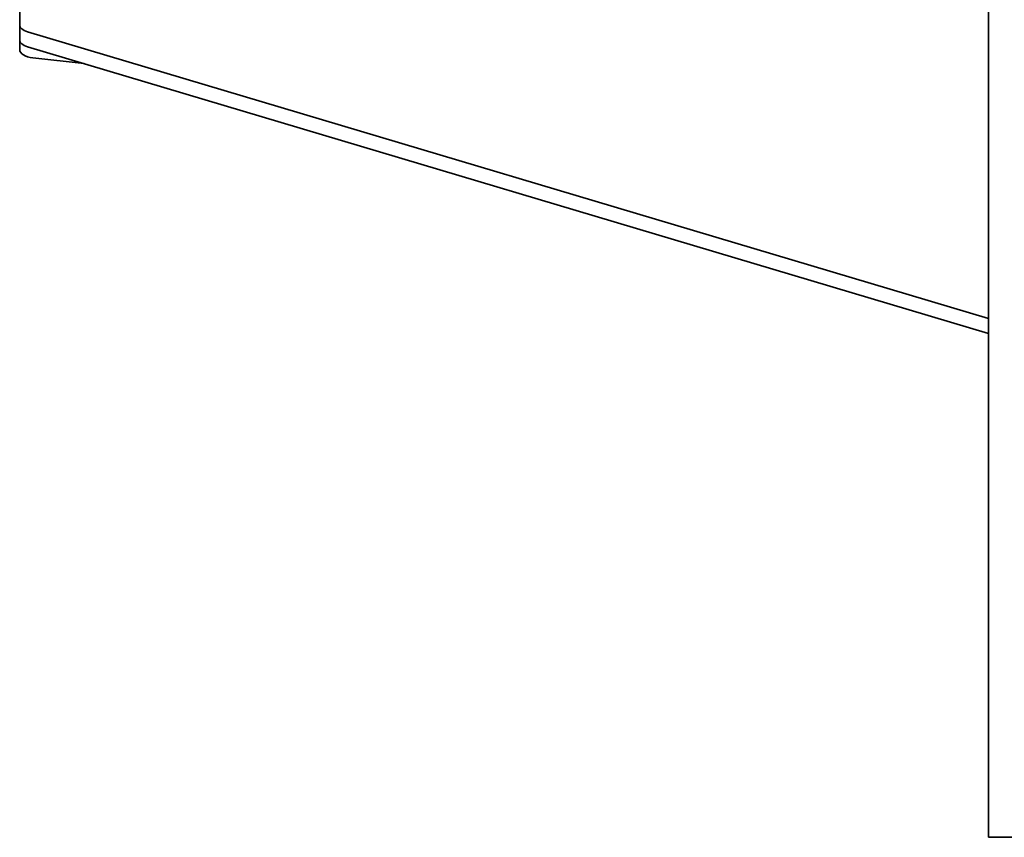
# Model space of a CAD drawing. Header units: millimetres. Extents: x 362 to 898, y 193 to 699.
# Tile 1 of 5: x 453 to 685, y 193 to 386. Entities that reach past the tile are written whole.
import ezdxf

# ---------------------------------------------------------------- set-up
doc = ezdxf.new("R2010")
doc.units = ezdxf.units.MM
doc.header["$LTSCALE"] = 3
doc.layers.add('Krawędzie widoczne(ISO)', color=7, linetype='Continuous', lineweight=35, true_color=0x262659)

msp = doc.modelspace()

# ---------------------------------------------------------------- linework, layer by layer
at = {"layer": 'Krawędzie widoczne(ISO)'}
for p, q in [((681.75, 698.5), (681.75, 192.5)), ((452.75, 384.39), (452.75, 388.06)), ((452.75, 384.39), (452.75, 380.83)), ((681.75, 315.11), (454.56, 382.86)), ((452.75, 378.63), (452.75, 380.83)), ((454.56, 379.3), (681.75, 311.55)), ((455.86, 376.68), (467.96, 375.31)), ((709.75, 192.5), (681.75, 192.5))]:
    msp.add_line(p, q, dxfattribs=at)
for centre, ratio, end_param in [((456.75, 384.39), 0.455869, 0.991498), ((456.75, 380.83), 0.455869, 0.991498), ((456.75, 378.63), 0.5, 1.34732)]:
    msp.add_ellipse(centre, major_axis=(-4, 0), ratio=ratio, start_param=0, end_param=end_param, dxfattribs=at)

doc.saveas('drawing.dxf')
